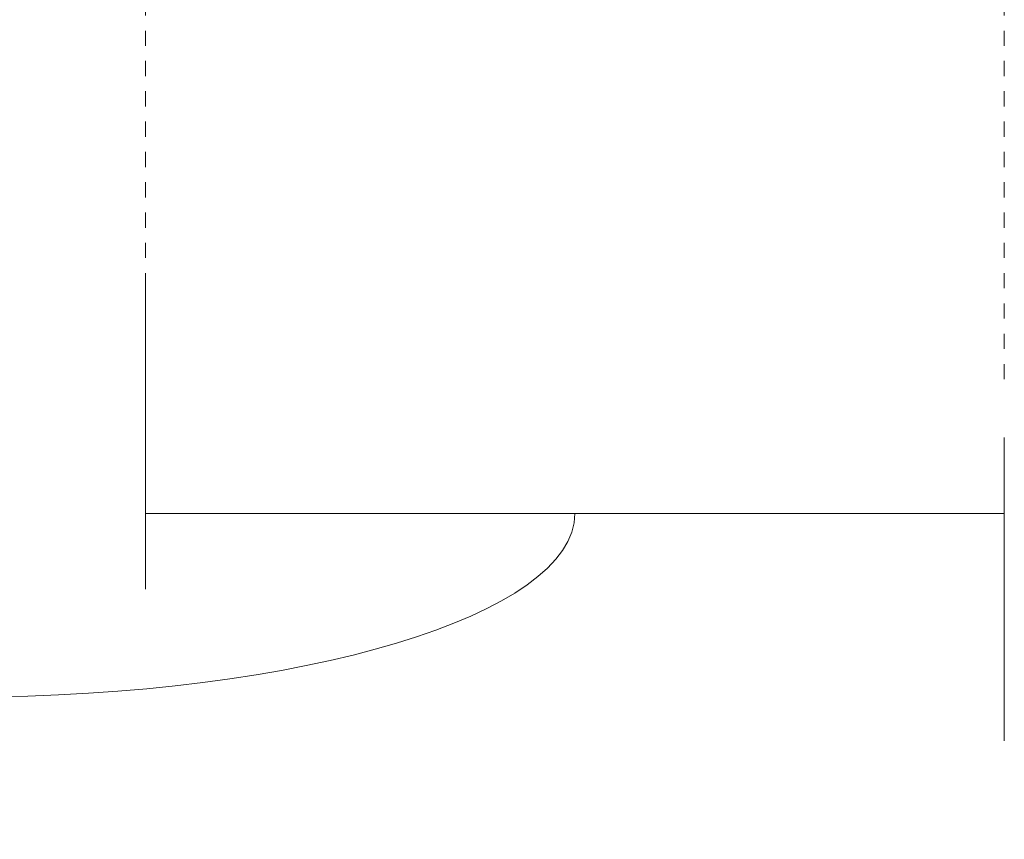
# Model space of a CAD drawing. Header units: millimetres. Extents: x 5395 to 9794, y 397 to 7363.
# Tile 22 of 38: x 7200 to 7395, y 697 to 859. Entities that reach past the tile are written whole.
import ezdxf

# ---------------------------------------------------------------- set-up
doc = ezdxf.new("R2010")
doc.units = ezdxf.units.MM
doc.linetypes.add('Dash', pattern=[6, 3, -3])
doc.layers.add('A-ANNO-DIMS', color=7, linetype='Dash', lineweight=9, true_color=0xd2d2d2)
doc.layers.add('A-ANNO-DIMS-15', color=7, linetype='Continuous', lineweight=9)
doc.styles.add('Arial Narrow', font='ARIALN.TTF', dxfattribs={"height": 33})
doc.dimstyles.new('FARO_-_2_2mm_Arial_Narrow_mm_Inch_Right', dxfattribs={"dimscale": 304.8, "dimtxt": 33.773222, "dimasz": 0, "dimexe": 0.147638, "dimexo": 0.0625, "dimgap": 0.024606, "dimtad": 1, "dimdec": 0, "dimzin": 0, "dimdsep": 46, "dimtxsty": 'Arial Narrow', "dimblk1": 'NONE', "dimblk2": 'NONE', "dimsah": 1, "dimcen": 0.09, "dimadec": 0, "dimazin": 0, "dimtfac": 1, "dimtdec": 4, "dimtix": 1, "dimtmove": 1, "dimatfit": 3, "dimfxl": 0.049213, "dimfxlon": 1, "dimtvp": 1, "dimtolj": 1, "dimtzin": 0, "dimarcsym": 2})

# ---------------------------------------------------------------- blocks, each defined once
blk = doc.blocks.new('DIMBLOCK5-Alzado_PDF')
at = {"layer": 'A-ANNO-DIMS-15', "color": 251, "true_color": 0x5b5b5b, "transparency": 16777216}
for p, q in [((7225.25, 761.47), (7225.25, 806.53)), ((7395.29, 776.53), (7395.29, 716.53)), ((7395.29, 761.53), (7395.29, 776.53)), ((7225.25, 761.53), (7395.29, 761.53)), ((7225.25, 761.53), (7225.25, 746.53))]:
    blk.add_line(p, q, dxfattribs=at)
blk.add_ellipse((7189.62, 761.53), major_axis=(120.64, 0), ratio=0.301266, start_param=4.712389, end_param=6.283185, dxfattribs=at)
at = {"layer": 'A-ANNO-DIMS-15', "color": 0, "transparency": 16777216, "insert": (6999.31, 741.03), "char_height": 33, "width": 228.3713, "attachment_point": 1, "line_spacing_factor": 0.974696, "style": 'Arial Narrow'}
blk.add_mtext('Ø170 / 6.7"', dxfattribs=at)
blk = doc.blocks.new('_None')

msp = doc.modelspace()

# ---------------------------------------------------------------- linework, layer by layer
at = {"layer": 'A-ANNO-DIMS'}
for p, q in [((7225.25, 947.1), (7225.25, 752.5)), ((7395.29, 947.1), (7395.29, 787.1))]:
    msp.add_line(p, q, dxfattribs=at)

# ---------------------------------------------------------------- dimensions: what is measured, and where the dimension line sits
at = {"layer": 'A-ANNO-DIMS', "color": 251, "linetype": 'Continuous', "true_color": 0x5b5b5b}
dim = msp.add_linear_dim(base=(7395.29, 761.53), p1=(7225.25, 746.53), p2=(7395.29, 776.53), text='Ø<>', dimstyle='FARO_-_2_2mm_Arial_Narrow_mm_Inch_Right', override={"dimpost": '<>', "dimfxl": 172.665129}, dxfattribs=at)
dim.commit()
dim.dimension.update_dxf_attribs({"geometry": 'DIMBLOCK5-Alzado_PDF', "text_midpoint": (7113.5, 719.03), "dimtype": 160})

doc.saveas('drawing.dxf')
